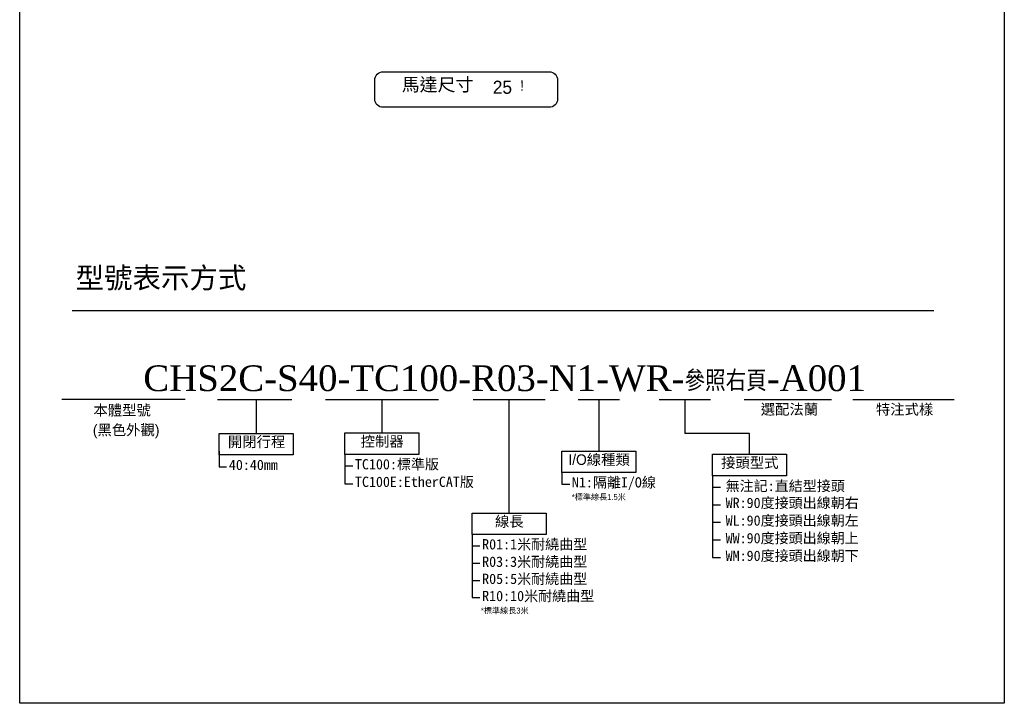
# Model space of a CAD drawing. Header units: millimetres. Extents: x 399 to 6233, y -1870 to 1602.
# Tile 1 of 164: x 399 to 1357, y 272 to 937. Entities that reach past the tile are written whole.
import ezdxf

# ---------------------------------------------------------------- set-up
doc = ezdxf.new("R2010")
doc.units = ezdxf.units.MM
doc.layers.add('5', color=7, linetype='Continuous')
doc.styles.add('尺寸標註', font='romans.shx', dxfattribs={"bigfont": 'CHINESET.SHX'})
doc.styles.add('標題欄', font='txt')

msp = doc.modelspace()

# ---------------------------------------------------------------- linework, layer by layer
for p, q in [((450.149, 654.153), (1288.356, 654.153)), ((559.855, 567.425), (439.855, 567.425)), ((591.546, 567.425), (663.773, 567.425)), ((629.128, 567.425), (629.128, 534.662)), ((696.348, 567.425), (806.348, 567.425)), ((751.348, 567.425), (751.348, 535.006)), ((840.085, 567.425), (910.085, 567.425)), ((875.085, 457.16), (875.085, 567.425)), ((942.376, 567.425), (982.376, 567.425)), ((962.376, 567.425), (962.376, 517.273)), ((1021.082, 567.425), (1071.082, 567.425)), ((1046.082, 567.425), (1046.082, 534.634)), ((1103.942, 567.425), (1188.942, 567.425)), ((1209.685, 567.425), (1308.279, 567.425)), ((1109.025, 534.634), (1046.082, 534.634)), ((1109.025, 514.327), (1109.025, 534.634))]:
    msp.add_line(p, q)
at = {"color": 2}
for p, q in [((593.177, 517.424), (593.177, 501.954)), ((715.397, 514.171), (715.397, 503.096)), ((715.397, 514.171), (715.397, 485.654)), ((593.177, 501.954), (600.168, 501.954)), ((715.397, 503.096), (723.046, 503.096)), ((926.425, 496.438), (926.425, 485.364)), ((1073.074, 493.492), (1073.074, 413.815)), ((715.397, 485.654), (723.046, 485.654)), ((926.425, 485.364), (934.075, 485.364)), ((1073.074, 482.418), (1080.724, 482.418)), ((1073.074, 465.267), (1080.724, 465.267)), ((1073.074, 465.267), (1080.724, 465.267)), ((1073.074, 448.116), (1080.724, 448.116)), ((1073.074, 448.116), (1080.724, 448.116)), ((839.134, 436.325), (839.134, 374.863)), ((839.134, 425.25), (846.784, 425.25)), ((1073.074, 430.966), (1080.724, 430.966)), ((1073.074, 430.966), (1080.724, 430.966)), ((1073.074, 413.815), (1080.724, 413.815)), ((1073.074, 413.815), (1080.724, 413.815)), ((839.134, 408.454), (846.784, 408.454)), ((839.134, 408.454), (846.784, 408.454)), ((839.134, 391.659), (846.784, 391.659)), ((839.134, 374.863), (846.784, 374.863))]:
    msp.add_line(p, q, dxfattribs=at)
for points in [[(398.956, 1601.855), (1356.926, 1601.855), (1356.926, 272.102), (398.956, 272.102)], [(593.177, 534.662), (665.08, 534.662), (665.08, 513.827), (593.177, 513.827)], [(715.397, 535.006), (787.3, 535.006), (787.3, 514.171), (715.397, 514.171)], [(926.425, 517.273), (998.328, 517.273), (998.328, 496.438), (926.425, 496.438)], [(1073.074, 514.327), (1144.977, 514.327), (1144.977, 493.492), (1073.074, 493.492)], [(839.134, 457.16), (911.037, 457.16), (911.037, 436.325), (839.134, 436.325)]]:
    msp.add_lwpolyline(points, close=True)
msp.add_lwpolyline([(752.385, 886.349), (914.251, 886.349, -0.4142136), (922.251, 878.349), (922.251, 859.746, -0.4142136), (914.251, 851.746), (752.385, 851.746, -0.4142136), (744.385, 859.746), (744.385, 878.349, -0.4142136)], format="xyb", close=True)

# ---------------------------------------------------------------- texts
at = {"layer": '5', "color": 0, "style": '尺寸標註'}
for s, insert, char_height, attachment_point in [('{\\fPMingLiU|b0|i0|c136|p18;馬達尺寸}', (805.534, 880.29), 12.8, 2), ('{\\fPMingLiU|b0|i0|c136|p18;25}', (868.622, 877.692), 12.8, 2), ('{\\fCommercialPi BT|b0|i0|c2|p18;\\C256;!}', (887.761, 877.97), 10, 2), ('{\\fPMingLiU|b0|i0|c136|p18;型號表示方式}', (453.302, 696.074), 20.31029, 1), ('{\\fPMingLiU|b0|i0|c136|p18;本體型號}', (498.625, 562.29), 10.24, 2), ('{\\fPMingLiU|b0|i0|c136|p18;選配法蘭}', (1147.897, 563.155), 10.24, 2), ('{\\fPMingLiU|b0|i0|c136|p18;特注式樣}', (1259.888, 563.155), 10.24, 2), ('{\\fPMingLiU|b0|i0|c136|p18;開閉行程}', (629.435, 531.597), 10.24, 2), ('{\\fPMingLiU|b0|i0|c136|p18;控制器}', (751.654, 531.941), 10.24, 2), ('{\\fPMingLiU|b0|i0|c136|p18;I/O線種類}', (962.683, 514.209), 10.24, 2), ('{\\fPMingLiU|b0|i0|c136|p18;接頭型式}', (1109.332, 511.263), 10.24, 2), ('{\\fPMingLiU|b0|i0|c136|p18;線長}', (875.392, 454.096), 10.24, 2)]:
    msp.add_mtext(s, dxfattribs=dict(at, insert=insert, char_height=char_height, attachment_point=attachment_point))
at = {"layer": '5', "color": 7, "insert": (870.761, 587.983), "char_height": 25, "attachment_point": 5, "style": '尺寸標註'}
msp.add_mtext('{\\f@Batang|b0|i0|c136|p18;CHS2\\C6;C\\f@Batang|b0|i0|c129|p18;\\C7;-\\f@Batang|b0|i0|c136|p18;S40\\f@Batang|b0|i0|c129|p18;-\\f@Batang|b0|i0|c136|p18;TC100\\f@Batang|b0|i0|c129|p18;-\\f@Batang|b0|i0|c136|p18;R03\\f@Batang|b0|i0|c129|p18;-\\f@Batang|b0|i0|c136|p18;N1\\f@Batang|b0|i0|c129|p18;-\\f@Batang|b0|i0|c136|p18;WR\\C0;-\\Fromans,chineset|c136;\\H0.8x;參照右頁\\f@Batang|b0|i0|c136|p18;\\H1.25x;-A\\f@Batang|b0|i0|c129|p18;001}', dxfattribs=at)
at = {"layer": '5', "color": 6}
for s, insert, char_height, attachment_point, style in [('{\\fPMingLiU|b0|i0|c136|p18;(黑色外觀)}', (502.537, 543.071), 10.24, 2, '尺寸標註'), ('{\\fDFKai-SB|b0|i0|c136|p65;TC100:標準版}', (725.153, 509.615), 10, 1, '標題欄'), ('{\\fDFKai-SB|b0|i0|c136|p65;TC100E:EtherCAT版}', (725.153, 492.536), 10, 1, '標題欄'), ('{\\fDFKai-SB|b0|i0|c136|p65;WR:90度接頭出線朝右}', (1085.811, 472.07), 10, 1, '標題欄'), ('{\\fDFKai-SB|b0|i0|c136|p65;WL:90度接頭出線朝左}', (1085.811, 454.919), 10, 1, '標題欄'), ('{\\fDFKai-SB|b0|i0|c136|p65;R01:1米耐繞曲型}', (848.89, 431.77), 10, 1, '標題欄'), ('{\\fDFKai-SB|b0|i0|c136|p65;WW:90度接頭出線朝上}', (1085.811, 437.768), 10, 1, '標題欄'), ('{\\fDFKai-SB|b0|i0|c136|p65;WM:90度接頭出線朝下}', (1085.811, 420.618), 10, 1, '標題欄'), ('{\\fDFKai-SB|b0|i0|c136|p65;R03:3米耐繞曲型\\PR05:5米耐繞曲型\\PR10:10米耐繞曲型}', (848.89, 414.826), 10, 1, '標題欄')]:
    msp.add_mtext(s, dxfattribs=dict(at, insert=insert, char_height=char_height, attachment_point=attachment_point, style=style))
at = {"layer": '5', "color": 3, "char_height": 10, "attachment_point": 1, "style": '標題欄'}
for s, insert in [('40:40mm', (602.506, 508.996)), ('{\\fDFKai-SB|b0|i0|c136|p65;N1:隔離I/O線}', (936.181, 492.002)), ('{\\fDFKai-SB|b0|i0|c136|p65;無注記:直結型接頭}', (1085.811, 488.48))]:
    msp.add_mtext(s, dxfattribs=dict(at, insert=insert))
at = {"layer": '5', "color": 1, "char_height": 5.632, "style": '尺寸標註'}
for s, insert, attachment_point in [('{\\fPMingLiU|b0|i0|c136|p18;*標準線長1.5米}', (962.382, 475.56), 2), ('{\\fPMingLiU|b0|i0|c136|p18;*標準線長3米}', (847.72, 365.059), 1)]:
    msp.add_mtext(s, dxfattribs=dict(at, insert=insert, attachment_point=attachment_point))

doc.saveas('drawing.dxf')
